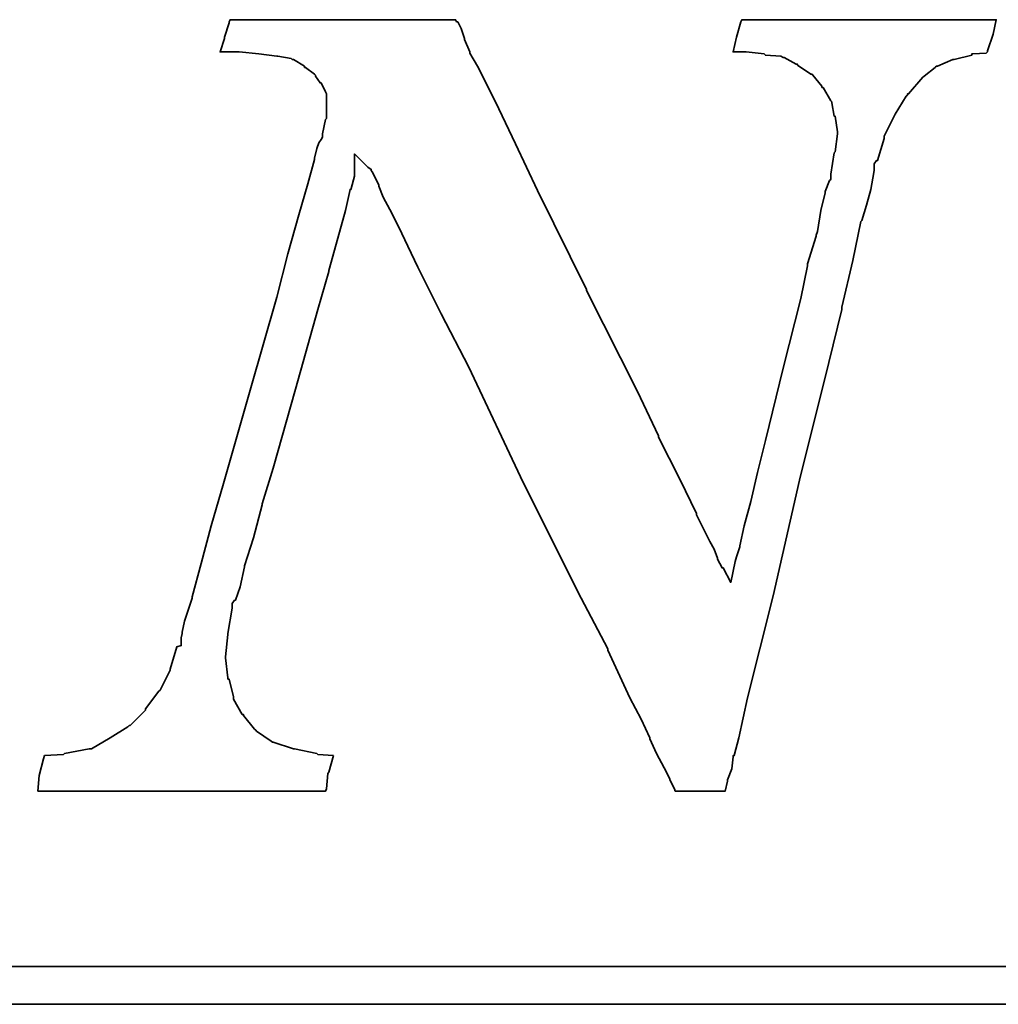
# Model space of a CAD drawing. Header units: millimetres. Extents: x 788 to 1021, y 795 to 904.
# Tile 41 of 44: x 956.54 to 959.59, y 855.96 to 859.02. Entities that reach past the tile are written whole.
import ezdxf

# ---------------------------------------------------------------- set-up
doc = ezdxf.new("R2010")
doc.units = ezdxf.units.MM
doc.header["$LTSCALE"] = 0.1
doc.layers.get('0').update_dxf_attribs({"linetype": 'CONTINUOUS'})
doc.layers.add('layer 1', color=7, linetype='CONTINUOUS')

# ---------------------------------------------------------------- blocks, each defined once
blk = doc.blocks.new('TBI_logo')
at = {"layer": 'layer 1', "color": 1, "lineweight": 35}
for points, knots in [([(10.0859, -1.1785), (10.0859, -1.1785), (10.0451, -1.1755), (10.0451, -1.1755), (10.0451, -1.1755), (10.0451, -1.1755), (10.0427, -1.1728), (10.0427, -1.1728), (10.0427, -1.1728), (10.0427, -1.1728), (9.9848, -1.1611), (9.9848, -1.1611), (9.9848, -1.1611), (9.9848, -1.1611), (9.9821, -1.1611), (9.9821, -1.1611), (9.9821, -1.1611), (9.9821, -1.1611), (9.9299, -1.144), (9.9299, -1.144), (9.9299, -1.144), (9.9299, -1.144), (9.9275, -1.144), (9.9275, -1.144), (9.9275, -1.144), (9.9275, -1.144), (9.9245, -1.141), (9.9245, -1.141), (9.9245, -1.141), (9.9245, -1.141), (9.8867, -1.1149), (9.8867, -1.1149), (9.8867, -1.1149), (9.8867, -1.1149), (9.8843, -1.1125), (9.8843, -1.1125), (9.8843, -1.1125), (9.8843, -1.1125), (9.8813, -1.1095), (9.8813, -1.1095), (9.8813, -1.1095), (9.8813, -1.1095), (9.8525, -1.0747), (9.8525, -1.0747), (9.8525, -1.0747), (9.8525, -1.0747), (9.8525, -1.0717), (9.8525, -1.0717), (9.8525, -1.0717), (9.8525, -1.0717), (9.8495, -1.0717), (9.8495, -1.0717), (9.8495, -1.0717), (9.8495, -1.0717), (9.8267, -1.0318), (9.8267, -1.0318), (9.8267, -1.0318), (9.8267, -1.0318), (9.8267, -1.0288), (9.8267, -1.0288), (9.8267, -1.0288), (9.8267, -1.0288), (9.8267, -1.0261), (9.8267, -1.0261), (9.8267, -1.0261), (9.8267, -1.0261), (9.8153, -0.9799), (9.8153, -0.9799), (9.8153, -0.9799), (9.8153, -0.9799), (9.8123, -0.9799), (9.8123, -0.9799), (9.8123, -0.9799), (9.8123, -0.9799), (9.8123, -0.9769), (9.8123, -0.9769), (9.8123, -0.9769), (9.8123, -0.9769), (9.8063, -0.9253), (9.8063, -0.9253), (9.8063, -0.9253), (9.8063, -0.9253), (9.8063, -0.9223), (9.8063, -0.9223), (9.8063, -0.9223), (9.8063, -0.9223), (9.8123, -0.8647), (9.8123, -0.8647), (9.8123, -0.8647), (9.8123, -0.8647), (9.8123, -0.8617), (9.8123, -0.8617), (9.8123, -0.8617), (9.8123, -0.8617), (9.8237, -0.7957), (9.8237, -0.7957), (9.8237, -0.7957), (9.8237, -0.7957), (9.8237, -0.7897), (9.8237, -0.7897), (9.8237, -0.7897), (9.8237, -0.7897), (9.8237, -0.7843), (9.8237, -0.7843), (9.8237, -0.7843), (9.8237, -0.7843), (9.8297, -0.7753), (9.8297, -0.7753), (9.8297, -0.7753), (9.8297, -0.7753), (9.8321, -0.7753), (9.8321, -0.7753), (9.8321, -0.7753), (9.8321, -0.7753), (9.8441, -0.7411), (9.8441, -0.7411), (9.8441, -0.7411), (9.8441, -0.7411), (9.8555, -0.6889), (9.8555, -0.6889), (9.8555, -0.6889), (9.8555, -0.6889), (9.8555, -0.6859), (9.8555, -0.6859), (9.8555, -0.6859), (9.8555, -0.6859), (9.8786, -0.6139), (9.8786, -0.6139), (9.8786, -0.6139), (9.8786, -0.6139), (9.9011, -0.5278), (9.9011, -0.5278), (9.9011, -0.5278), (9.9011, -0.5278), (9.9011, -0.5251), (9.9011, -0.5251), (9.9011, -0.5251), (9.9011, -0.5251), (9.9299, -0.4327), (9.9299, -0.4327), (9.9299, -0.4327), (9.9299, -0.4327), (9.9875, -0.2281), (9.9875, -0.2281), (9.9875, -0.2281), (9.9875, -0.2281), (10.0451, -0.0211), (10.0451, -0.0211), (10.0451, -0.0211), (10.0451, -0.0211), (10.0739, 0.0767), (10.0739, 0.0767), (10.0739, 0.0767), (10.0739, 0.0767), (10.0739, 0.0794), (10.0739, 0.0794), (10.0739, 0.0794), (10.0739, 0.0794), (10.0973, 0.1631), (10.0973, 0.1631), (10.0973, 0.1631), (10.0973, 0.1631), (10.1171, 0.2351), (10.1171, 0.2351), (10.1171, 0.2351), (10.1171, 0.2351), (10.1291, 0.29), (10.1291, 0.29), (10.1291, 0.29), (10.1291, 0.29), (10.1315, 0.29), (10.1315, 0.29), (10.1315, 0.29), (10.1315, 0.29), (10.1315, 0.2927), (10.1315, 0.2927), (10.1315, 0.2927), (10.1315, 0.2927), (10.1405, 0.3245), (10.1405, 0.3245), (10.1405, 0.3245), (10.1405, 0.3245), (10.1405, 0.3299), (10.1405, 0.3299), (10.1405, 0.3299), (10.1405, 0.3299), (10.1405, 0.3821), (10.1405, 0.3821), (10.1405, 0.3821), (10.1405, 0.3821), (10.1747, 0.3473), (10.1747, 0.3473), (10.1747, 0.3473), (10.1747, 0.3473), (10.1837, 0.3419), (10.1837, 0.3419), (10.1837, 0.3419), (10.1837, 0.3419), (10.1837, 0.3389), (10.1837, 0.3389), (10.1837, 0.3389), (10.1837, 0.3389), (10.1861, 0.3359), (10.1861, 0.3359), (10.1861, 0.3359), (10.1861, 0.3359), (10.1921, 0.3245), (10.1921, 0.3245), (10.1921, 0.3245), (10.1921, 0.3245), (10.2035, 0.3011), (10.2035, 0.3011), (10.2035, 0.3011), (10.2035, 0.3011), (10.2035, 0.2987), (10.2035, 0.2987), (10.2035, 0.2987), (10.2035, 0.2987), (10.2152, 0.2699), (10.2152, 0.2699), (10.2152, 0.2699), (10.2152, 0.2699), (10.2323, 0.2378), (10.2323, 0.2378), (10.2323, 0.2378), (10.2323, 0.2378), (10.2557, 0.1919), (10.2557, 0.1919), (10.2557, 0.1919), (10.2557, 0.1919), (10.2785, 0.1427), (10.2785, 0.1427), (10.2785, 0.1427), (10.2785, 0.1427), (10.3043, 0.0881), (10.3043, 0.0881), (10.3043, 0.0881), (10.3043, 0.0881), (10.3649, -0.0325), (10.3649, -0.0325), (10.3649, -0.0325), (10.3649, -0.0325), (10.4369, -0.1711), (10.4369, -0.1711), (10.4369, -0.1711), (10.4369, -0.1711), (10.5779, -0.4705), (10.5779, -0.4705), (10.5779, -0.4705), (10.5779, -0.4705), (10.7279, -0.7699), (10.7279, -0.7699), (10.7279, -0.7699), (10.7279, -0.7699), (10.7969, -0.9019), (10.7969, -0.9019), (10.7969, -0.9019), (10.7969, -0.9019), (10.7969, -0.9052), (10.7969, -0.9052), (10.7969, -0.9052), (10.7969, -0.9052), (10.8542, -1.0288), (10.8542, -1.0288), (10.8542, -1.0288), (10.8542, -1.0288), (10.8833, -1.0837), (10.8833, -1.0837), (10.8833, -1.0837), (10.8833, -1.0837), (10.9061, -1.1326), (10.9061, -1.1326), (10.9061, -1.1326), (10.9061, -1.1326), (10.9061, -1.135), (10.9061, -1.135), (10.9061, -1.135), (10.9061, -1.135), (10.9232, -1.1728), (10.9232, -1.1728), (10.9232, -1.1728), (10.9232, -1.1728), (10.9433, -1.21), (10.9433, -1.21), (10.9433, -1.21), (10.9433, -1.21), (10.9577, -1.2391), (10.9577, -1.2391), (10.9577, -1.2391), (10.9577, -1.2391), (10.9577, -1.2415), (10.9577, -1.2415), (10.9577, -1.2415), (10.9577, -1.2415), (10.9697, -1.2649), (10.9697, -1.2649), (10.9697, -1.2649), (10.9697, -1.2649), (10.9721, -1.2706), (10.9721, -1.2706), (10.9721, -1.2706), (10.9721, -1.2706), (10.9808, -1.2706), (10.9808, -1.2706), (10.9808, -1.2706), (10.9808, -1.2706), (11.0357, -1.2706), (11.0357, -1.2706), (11.0357, -1.2706), (11.0357, -1.2706), (11.0903, -1.2706), (11.0903, -1.2706), (11.0903, -1.2706), (11.0903, -1.2706), (11.0987, -1.2706), (11.0987, -1.2706), (11.0987, -1.2706), (11.0987, -1.2706), (11.1017, -1.2706), (11.1017, -1.2706), (11.1017, -1.2706), (11.1017, -1.2706), (11.1077, -1.2445), (11.1077, -1.2445), (11.1077, -1.2445), (11.1077, -1.2445), (11.1077, -1.2415), (11.1077, -1.2415), (11.1077, -1.2415), (11.1077, -1.2415), (11.1191, -1.2127), (11.1191, -1.2127), (11.1191, -1.2127), (11.1191, -1.2127), (11.1221, -1.1815), (11.1221, -1.1815), (11.1221, -1.1815), (11.1221, -1.1815), (11.1221, -1.1785), (11.1221, -1.1785), (11.1221, -1.1785), (11.1221, -1.1785), (11.1251, -1.1785), (11.1251, -1.1785), (11.1251, -1.1785), (11.1251, -1.1785), (11.1365, -1.1326), (11.1365, -1.1326), (11.1365, -1.1326), (11.1365, -1.1326), (11.1596, -1.0288), (11.1596, -1.0288), (11.1596, -1.0288), (11.1596, -1.0288), (11.1911, -0.9019), (11.1911, -0.9019), (11.1911, -0.9019), (11.1911, -0.9019), (11.2256, -0.7639), (11.2256, -0.7639), (11.2256, -0.7639), (11.2256, -0.7639), (11.2946, -0.4645), (11.2946, -0.4645), (11.2946, -0.4645), (11.2946, -0.4645), (11.3699, -0.1591), (11.3699, -0.1591), (11.3699, -0.1591), (11.3699, -0.1591), (11.4041, -0.0211), (11.4041, -0.0211), (11.4041, -0.0211), (11.4041, -0.0211), (11.4041, -0.0151), (11.4041, -0.0151), (11.4041, -0.0151), (11.4041, -0.0151), (11.4329, 0.1055), (11.4329, 0.1055), (11.4329, 0.1055), (11.4329, 0.1055), (11.4533, 0.2063), (11.4533, 0.2063), (11.4533, 0.2063), (11.4533, 0.2063), (11.4557, 0.2093), (11.4557, 0.2093), (11.4557, 0.2093), (11.4557, 0.2093), (11.4677, 0.2495), (11.4677, 0.2495), (11.4677, 0.2495), (11.4677, 0.2495), (11.4791, 0.29), (11.4791, 0.29), (11.4791, 0.29), (11.4791, 0.29), (11.4845, 0.3188), (11.4845, 0.3188), (11.4845, 0.3188), (11.4845, 0.3188), (11.4875, 0.3389), (11.4875, 0.3389), (11.4875, 0.3389), (11.4875, 0.3389), (11.4875, 0.3473), (11.4875, 0.3473), (11.4875, 0.3473), (11.4875, 0.3473), (11.4875, 0.3563), (11.4875, 0.3563), (11.4875, 0.3563), (11.4875, 0.3563), (11.4935, 0.3647), (11.4935, 0.3647), (11.4935, 0.3647), (11.4935, 0.3647), (11.4965, 0.3647), (11.4965, 0.3647), (11.4965, 0.3647), (11.4965, 0.3647), (11.5133, 0.4223), (11.5133, 0.4223), (11.5133, 0.4223), (11.5133, 0.4223), (11.5133, 0.4253), (11.5133, 0.4253), (11.5133, 0.4253), (11.5133, 0.4253), (11.5133, 0.4283), (11.5133, 0.4283), (11.5133, 0.4283), (11.5133, 0.4283), (11.5421, 0.4853), (11.5421, 0.4853), (11.5421, 0.4853), (11.5421, 0.4853), (11.5709, 0.5315), (11.5709, 0.5315), (11.5709, 0.5315), (11.5709, 0.5315), (11.5739, 0.5345), (11.5739, 0.5345), (11.5739, 0.5345), (11.5739, 0.5345), (11.5739, 0.5375), (11.5739, 0.5375), (11.5739, 0.5375), (11.5739, 0.5375), (11.5769, 0.5375), (11.5769, 0.5375), (11.5769, 0.5375), (11.5769, 0.5375), (11.6141, 0.5807), (11.6141, 0.5807), (11.6141, 0.5807), (11.6141, 0.5807), (11.6171, 0.5837), (11.6171, 0.5837), (11.6171, 0.5837), (11.6171, 0.5837), (11.6459, 0.6065), (11.6459, 0.6065), (11.6459, 0.6065), (11.6459, 0.6065), (11.6489, 0.6095), (11.6489, 0.6095), (11.6489, 0.6095), (11.6489, 0.6095), (11.6519, 0.6095), (11.6519, 0.6095), (11.6519, 0.6095), (11.6519, 0.6095), (11.6921, 0.6269), (11.6921, 0.6269), (11.6921, 0.6269), (11.6921, 0.6269), (11.6948, 0.6269), (11.6948, 0.6269), (11.6948, 0.6269), (11.6948, 0.6269), (11.7407, 0.638), (11.7407, 0.638), (11.7407, 0.638), (11.7407, 0.638), (11.7407, 0.6413), (11.7407, 0.6413), (11.7407, 0.6413), (11.7407, 0.6413), (11.7437, 0.6413), (11.7437, 0.6413), (11.7437, 0.6413), (11.7437, 0.6413), (11.7785, 0.6437), (11.7785, 0.6437), (11.7785, 0.6437), (11.7785, 0.6437), (11.7812, 0.6467), (11.7812, 0.6467), (11.7812, 0.6467), (11.7812, 0.6467), (11.7812, 0.6497), (11.7812, 0.6497), (11.7812, 0.6497), (11.7812, 0.6497), (11.7959, 0.6929), (11.7959, 0.6929), (11.7959, 0.6929), (11.7959, 0.6929), (11.8043, 0.7301), (11.8043, 0.7301), (11.8043, 0.7301), (11.8043, 0.7301), (11.7983, 0.7301), (11.7983, 0.7301), (11.7983, 0.7301), (11.7983, 0.7301), (11.7671, 0.7301), (11.7671, 0.7301), (11.7671, 0.7301), (11.7671, 0.7301), (11.7209, 0.7301), (11.7209, 0.7301), (11.7209, 0.7301), (11.7209, 0.7301), (11.6663, 0.7301), (11.6663, 0.7301), (11.6663, 0.7301), (11.6663, 0.7301), (11.6117, 0.7301), (11.6117, 0.7301), (11.6117, 0.7301), (11.6117, 0.7301), (11.4791, 0.7301), (11.4791, 0.7301), (11.4791, 0.7301), (11.4791, 0.7301), (11.3522, 0.7301), (11.3522, 0.7301), (11.3522, 0.7301), (11.3522, 0.7301), (11.2889, 0.7301), (11.2889, 0.7301), (11.2889, 0.7301), (11.2889, 0.7301), (11.2373, 0.7301), (11.2373, 0.7301), (11.2373, 0.7301), (11.2373, 0.7301), (11.1911, 0.7301), (11.1911, 0.7301), (11.1911, 0.7301), (11.1911, 0.7301), (11.1596, 0.7301), (11.1596, 0.7301), (11.1596, 0.7301), (11.1596, 0.7301), (11.1449, 0.7301), (11.1449, 0.7301), (11.1449, 0.7301), (11.1449, 0.7301), (11.1419, 0.7247), (11.1419, 0.7247), (11.1419, 0.7247), (11.1419, 0.7247), (11.1305, 0.6845), (11.1305, 0.6845), (11.1305, 0.6845), (11.1305, 0.6845), (11.1221, 0.6467), (11.1221, 0.6467), (11.1221, 0.6467), (11.1221, 0.6467), (11.1419, 0.6467), (11.1419, 0.6467), (11.1419, 0.6467), (11.1419, 0.6467), (11.1539, 0.6467), (11.1539, 0.6467), (11.1539, 0.6467), (11.1539, 0.6467), (11.1563, 0.6467), (11.1563, 0.6467), (11.1563, 0.6467), (11.1563, 0.6467), (11.2025, 0.6413), (11.2025, 0.6413), (11.2025, 0.6413), (11.2025, 0.6413), (11.2058, 0.638), (11.2058, 0.638), (11.2058, 0.638), (11.2058, 0.638), (11.2457, 0.6353), (11.2457, 0.6353), (11.2457, 0.6353), (11.2457, 0.6353), (11.2517, 0.6323), (11.2517, 0.6323), (11.2517, 0.6323), (11.2517, 0.6323), (11.2547, 0.6323), (11.2547, 0.6323), (11.2547, 0.6323), (11.2547, 0.6323), (11.2859, 0.6149), (11.2859, 0.6149), (11.2859, 0.6149), (11.2859, 0.6149), (11.2889, 0.6149), (11.2889, 0.6149), (11.2889, 0.6149), (11.2889, 0.6149), (11.2889, 0.6125), (11.2889, 0.6125), (11.2889, 0.6125), (11.2889, 0.6125), (11.3234, 0.5891), (11.3234, 0.5891), (11.3234, 0.5891), (11.3234, 0.5891), (11.3267, 0.5891), (11.3267, 0.5891), (11.3267, 0.5891), (11.3267, 0.5891), (11.3291, 0.5861), (11.3291, 0.5861), (11.3291, 0.5861), (11.3291, 0.5861), (11.3522, 0.5576), (11.3522, 0.5576), (11.3522, 0.5576), (11.3522, 0.5576), (11.3522, 0.5546), (11.3522, 0.5546), (11.3522, 0.5546), (11.3522, 0.5546), (11.3555, 0.5546), (11.3555, 0.5546), (11.3555, 0.5546), (11.3555, 0.5546), (11.3753, 0.5201), (11.3753, 0.5201), (11.3753, 0.5201), (11.3753, 0.5201), (11.378, 0.5171), (11.378, 0.5171), (11.378, 0.5171), (11.378, 0.5171), (11.378, 0.5141), (11.378, 0.5141), (11.378, 0.5141), (11.378, 0.5141), (11.3843, 0.4796), (11.3843, 0.4796), (11.3843, 0.4796), (11.3843, 0.4796), (11.3867, 0.4796), (11.3867, 0.4796), (11.3867, 0.4796), (11.3867, 0.4796), (11.3924, 0.4397), (11.3924, 0.4397), (11.3924, 0.4397), (11.3924, 0.4397), (11.3924, 0.4367), (11.3924, 0.4367), (11.3924, 0.4367), (11.3924, 0.4367), (11.3924, 0.4337), (11.3924, 0.4337), (11.3924, 0.4337), (11.3924, 0.4337), (11.3867, 0.3875), (11.3867, 0.3875), (11.3867, 0.3875), (11.3867, 0.3875), (11.3843, 0.3848), (11.3843, 0.3848), (11.3843, 0.3848), (11.3843, 0.3848), (11.3753, 0.3299), (11.3753, 0.3299), (11.3753, 0.3299), (11.3753, 0.3299), (11.3753, 0.3188), (11.3753, 0.3188), (11.3753, 0.3188), (11.3753, 0.3188), (11.3753, 0.3155), (11.3753, 0.3155), (11.3753, 0.3155), (11.3753, 0.3155), (11.3723, 0.3128), (11.3723, 0.3128), (11.3723, 0.3128), (11.3723, 0.3128), (11.3609, 0.2843), (11.3609, 0.2843), (11.3609, 0.2843), (11.3609, 0.2843), (11.3609, 0.2813), (11.3609, 0.2813), (11.3609, 0.2813), (11.3609, 0.2813), (11.3492, 0.2351), (11.3492, 0.2351), (11.3492, 0.2351), (11.3492, 0.2351), (11.3411, 0.1805), (11.3411, 0.1805), (11.3411, 0.1805), (11.3411, 0.1805), (11.3378, 0.1715), (11.3378, 0.1715), (11.3378, 0.1715), (11.3378, 0.1715), (11.3378, 0.1688), (11.3378, 0.1688), (11.3378, 0.1688), (11.3378, 0.1688), (11.3147, 0.0971), (11.3147, 0.0971), (11.3147, 0.0971), (11.3147, 0.0971), (11.3147, 0.0914), (11.3147, 0.0914), (11.3147, 0.0914), (11.3147, 0.0914), (11.2979, 0.0074), (11.2979, 0.0074), (11.2979, 0.0074), (11.2979, 0.0074), (11.2517, -0.1735), (11.2517, -0.1735), (11.2517, -0.1735), (11.2517, -0.1735), (11.2058, -0.361), (11.2058, -0.361), (11.2058, -0.361), (11.2058, -0.361), (11.1851, -0.4444), (11.1851, -0.4444), (11.1851, -0.4444), (11.1851, -0.4444), (11.1683, -0.5194), (11.1683, -0.5194), (11.1683, -0.5194), (11.1683, -0.5194), (11.1509, -0.5827), (11.1509, -0.5827), (11.1509, -0.5827), (11.1509, -0.5827), (11.1395, -0.6343), (11.1395, -0.6343), (11.1395, -0.6343), (11.1395, -0.6343), (11.1395, -0.6373), (11.1395, -0.6373), (11.1395, -0.6373), (11.1395, -0.6373), (11.1305, -0.6631), (11.1305, -0.6631), (11.1305, -0.6631), (11.1305, -0.6631), (11.1275, -0.6748), (11.1275, -0.6748), (11.1275, -0.6748), (11.1275, -0.6748), (11.1161, -0.7291), (11.1161, -0.7291), (11.1161, -0.7291), (11.1161, -0.7291), (11.0963, -0.6919), (11.0963, -0.6919), (11.0963, -0.6919), (11.0963, -0.6919), (11.0933, -0.6919), (11.0933, -0.6919), (11.0933, -0.6919), (11.0933, -0.6919), (11.0873, -0.6805), (11.0873, -0.6805), (11.0873, -0.6805), (11.0873, -0.6805), (11.0819, -0.6691), (11.0819, -0.6691), (11.0819, -0.6691), (11.0819, -0.6691), (11.0819, -0.6661), (11.0819, -0.6661), (11.0819, -0.6661), (11.0819, -0.6661), (11.0729, -0.6427), (11.0729, -0.6427), (11.0729, -0.6427), (11.0729, -0.6427), (11.0615, -0.6229), (11.0615, -0.6229), (11.0615, -0.6229), (11.0615, -0.6229), (11.0441, -0.5884), (11.0441, -0.5884), (11.0441, -0.5884), (11.0441, -0.5884), (11.0273, -0.5539), (11.0273, -0.5539), (11.0273, -0.5539), (11.0273, -0.5539), (11.0273, -0.5509), (11.0273, -0.5509), (11.0273, -0.5509), (11.0273, -0.5509), (10.9841, -0.4615), (10.9841, -0.4615), (10.9841, -0.4615), (10.9841, -0.4615), (10.9289, -0.3523), (10.9289, -0.3523), (10.9289, -0.3523), (10.9289, -0.3523), (10.9289, -0.3493), (10.9289, -0.3493), (10.9289, -0.3493), (10.9289, -0.3493), (10.8743, -0.2341), (10.8743, -0.2341), (10.8743, -0.2341), (10.8743, -0.2341), (10.742, 0.0281), (10.742, 0.0281), (10.742, 0.0281), (10.742, 0.0281), (10.742, 0.0305), (10.742, 0.0305), (10.742, 0.0305), (10.742, 0.0305), (10.6151, 0.2867), (10.6151, 0.2867), (10.6151, 0.2867), (10.6151, 0.2867), (10.5575, 0.4079), (10.5575, 0.4079), (10.5575, 0.4079), (10.5575, 0.4079), (10.5059, 0.5171), (10.5059, 0.5171), (10.5059, 0.5171), (10.5059, 0.5171), (10.4597, 0.6095), (10.4597, 0.6095), (10.4597, 0.6095), (10.4597, 0.6095), (10.4396, 0.6437), (10.4396, 0.6437), (10.4396, 0.6437), (10.4396, 0.6437), (10.4396, 0.6467), (10.4396, 0.6467), (10.4396, 0.6467), (10.4396, 0.6467), (10.4255, 0.6785), (10.4255, 0.6785), (10.4255, 0.6785), (10.4255, 0.6785), (10.4255, 0.6815), (10.4255, 0.6815), (10.4255, 0.6815), (10.4255, 0.6815), (10.4168, 0.707), (10.4168, 0.707), (10.4168, 0.707), (10.4168, 0.707), (10.4081, 0.7247), (10.4081, 0.7247), (10.4081, 0.7247), (10.4081, 0.7247), (10.4051, 0.7247), (10.4051, 0.7247), (10.4051, 0.7247), (10.4051, 0.7247), (10.4024, 0.7301), (10.4024, 0.7301), (10.4024, 0.7301), (10.4024, 0.7301), (10.385, 0.7301), (10.385, 0.7301), (10.385, 0.7301), (10.385, 0.7301), (10.3565, 0.7301), (10.3565, 0.7301), (10.3565, 0.7301), (10.3565, 0.7301), (10.3157, 0.7301), (10.3157, 0.7301), (10.3157, 0.7301), (10.3157, 0.7301), (10.2179, 0.7301), (10.2179, 0.7301), (10.2179, 0.7301), (10.2179, 0.7301), (10.1087, 0.7301), (10.1087, 0.7301), (10.1087, 0.7301), (10.1087, 0.7301), (9.9935, 0.7301), (9.9935, 0.7301), (9.9935, 0.7301), (9.9935, 0.7301), (9.8957, 0.7301), (9.8957, 0.7301), (9.8957, 0.7301), (9.8957, 0.7301), (9.8555, 0.7301), (9.8555, 0.7301), (9.8555, 0.7301), (9.8555, 0.7301), (9.8267, 0.7301), (9.8267, 0.7301), (9.8267, 0.7301), (9.8267, 0.7301), (9.8177, 0.7301), (9.8177, 0.7301), (9.8177, 0.7301), (9.8177, 0.7301), (9.8153, 0.7247), (9.8153, 0.7247), (9.8153, 0.7247), (9.8153, 0.7247), (9.8153, 0.7217), (9.8153, 0.7217), (9.8153, 0.7217), (9.8153, 0.7217), (9.8033, 0.6845), (9.8033, 0.6845), (9.8033, 0.6845), (9.8033, 0.6845), (9.8033, 0.6815), (9.8033, 0.6815), (9.8033, 0.6815), (9.8033, 0.6815), (9.7919, 0.6467), (9.7919, 0.6467), (9.7919, 0.6467), (9.7919, 0.6467), (9.8033, 0.6467), (9.8033, 0.6467), (9.8033, 0.6467), (9.8033, 0.6467), (9.8267, 0.6467), (9.8267, 0.6467), (9.8267, 0.6467), (9.8267, 0.6467), (9.8381, 0.6467), (9.8381, 0.6467), (9.8381, 0.6467), (9.8381, 0.6467), (9.8411, 0.6467), (9.8411, 0.6467), (9.8411, 0.6467), (9.8411, 0.6467), (9.8927, 0.6413), (9.8927, 0.6413), (9.8927, 0.6413), (9.8927, 0.6413), (9.9389, 0.6353), (9.9389, 0.6353), (9.9389, 0.6353), (9.9389, 0.6353), (9.9419, 0.6353), (9.9419, 0.6353), (9.9419, 0.6353), (9.9419, 0.6353), (9.9761, 0.6293), (9.9761, 0.6293), (9.9761, 0.6293), (9.9761, 0.6293), (9.9791, 0.6269), (9.9791, 0.6269), (9.9791, 0.6269), (9.9791, 0.6269), (9.9821, 0.6269), (9.9821, 0.6269), (9.9821, 0.6269), (9.9821, 0.6269), (10.0109, 0.6095), (10.0109, 0.6095), (10.0109, 0.6095), (10.0109, 0.6095), (10.0109, 0.6065), (10.0109, 0.6065), (10.0109, 0.6065), (10.0109, 0.6065), (10.0136, 0.6065), (10.0136, 0.6065), (10.0136, 0.6065), (10.0136, 0.6065), (10.0367, 0.5891), (10.0367, 0.5891), (10.0367, 0.5891), (10.0367, 0.5891), (10.0397, 0.5861), (10.0397, 0.5861), (10.0397, 0.5861), (10.0397, 0.5861), (10.0397, 0.5837), (10.0397, 0.5837), (10.0397, 0.5837), (10.0397, 0.5837), (10.0511, 0.5663), (10.0511, 0.5663), (10.0511, 0.5663), (10.0511, 0.5663), (10.0538, 0.5663), (10.0538, 0.5663), (10.0538, 0.5663), (10.0538, 0.5663), (10.0655, 0.5429), (10.0655, 0.5429), (10.0655, 0.5429), (10.0655, 0.5429), (10.0682, 0.5375), (10.0682, 0.5375), (10.0682, 0.5375), (10.0682, 0.5375), (10.0682, 0.5315), (10.0682, 0.5315), (10.0682, 0.5315), (10.0682, 0.5315), (10.0682, 0.5027), (10.0682, 0.5027), (10.0682, 0.5027), (10.0682, 0.5027), (10.0682, 0.4739), (10.0682, 0.4739), (10.0682, 0.4739), (10.0682, 0.4739), (10.0655, 0.4709), (10.0655, 0.4709), (10.0655, 0.4709), (10.0655, 0.4709), (10.0571, 0.4337), (10.0571, 0.4337), (10.0571, 0.4337), (10.0571, 0.4337), (10.0571, 0.4283), (10.0571, 0.4283), (10.0571, 0.4283), (10.0571, 0.4283), (10.0571, 0.4253), (10.0571, 0.4253), (10.0571, 0.4253), (10.0571, 0.4253), (10.0538, 0.4193), (10.0538, 0.4193), (10.0538, 0.4193), (10.0538, 0.4193), (10.0481, 0.4109), (10.0481, 0.4109), (10.0481, 0.4109), (10.0481, 0.4109), (10.0427, 0.3962), (10.0427, 0.3962), (10.0427, 0.3962), (10.0427, 0.3962), (10.0367, 0.3707), (10.0367, 0.3707), (10.0367, 0.3707), (10.0367, 0.3707), (10.0367, 0.3677), (10.0367, 0.3677), (10.0367, 0.3677), (10.0367, 0.3677), (10.0193, 0.3041), (10.0193, 0.3041), (10.0193, 0.3041), (10.0193, 0.3041), (9.9965, 0.2237), (9.9965, 0.2237), (9.9965, 0.2237), (9.9965, 0.2237), (9.9677, 0.1229), (9.9677, 0.1229), (9.9677, 0.1229), (9.9677, 0.1229), (9.9389, 0.0104), (9.9389, 0.0104), (9.9389, 0.0104), (9.9389, 0.0104), (9.8699, -0.2311), (9.8699, -0.2311), (9.8699, -0.2311), (9.8699, -0.2311), (9.8009, -0.4729), (9.8009, -0.4729), (9.8009, -0.4729), (9.8009, -0.4729), (9.7691, -0.5827), (9.7691, -0.5827), (9.7691, -0.5827), (9.7691, -0.5827), (9.7433, -0.6805), (9.7433, -0.6805), (9.7433, -0.6805), (9.7433, -0.6805), (9.7199, -0.7669), (9.7199, -0.7669), (9.7199, -0.7669), (9.7199, -0.7669), (9.7199, -0.7699), (9.7199, -0.7699), (9.7199, -0.7699), (9.7199, -0.7699), (9.7001, -0.8302), (9.7001, -0.8302), (9.7001, -0.8302), (9.7001, -0.8302), (9.6941, -0.8587), (9.6941, -0.8587), (9.6941, -0.8587), (9.6941, -0.8587), (9.6941, -0.8617), (9.6941, -0.8617), (9.6941, -0.8617), (9.6941, -0.8617), (9.6911, -0.8731), (9.6911, -0.8731), (9.6911, -0.8731), (9.6911, -0.8731), (9.6911, -0.8791), (9.6911, -0.8791), (9.6911, -0.8791), (9.6911, -0.8791), (9.6911, -0.8932), (9.6911, -0.8932), (9.6911, -0.8932), (9.6911, -0.8932), (9.6797, -0.8965), (9.6797, -0.8965), (9.6797, -0.8965), (9.6797, -0.8965), (9.6623, -0.9541), (9.6623, -0.9541), (9.6623, -0.9541), (9.6623, -0.9541), (9.6623, -0.9565), (9.6623, -0.9565), (9.6623, -0.9565), (9.6623, -0.9565), (9.6365, -1.0087), (9.6365, -1.0087), (9.6365, -1.0087), (9.6365, -1.0087), (9.6335, -1.0117), (9.6335, -1.0117), (9.6335, -1.0117), (9.6335, -1.0117), (9.599, -1.0576), (9.599, -1.0576), (9.599, -1.0576), (9.599, -1.0576), (9.599, -1.0603), (9.599, -1.0603), (9.599, -1.0603), (9.599, -1.0603), (9.5585, -1.1005), (9.5585, -1.1005), (9.5585, -1.1005), (9.5585, -1.1005), (9.5561, -1.1005), (9.5561, -1.1005), (9.5561, -1.1005), (9.5561, -1.1005), (9.5531, -1.1038), (9.5531, -1.1038), (9.5531, -1.1038), (9.5531, -1.1038), (9.5072, -1.1326), (9.5072, -1.1326), (9.5072, -1.1326), (9.5072, -1.1326), (9.4583, -1.1611), (9.4583, -1.1611), (9.4583, -1.1611), (9.4583, -1.1611), (9.4553, -1.1611), (9.4553, -1.1611), (9.4553, -1.1611), (9.4553, -1.1611), (9.4523, -1.1611), (9.4523, -1.1611), (9.4523, -1.1611), (9.4523, -1.1611), (9.3887, -1.1728), (9.3887, -1.1728), (9.3887, -1.1728), (9.3887, -1.1728), (9.3863, -1.1755), (9.3863, -1.1755), (9.3863, -1.1755), (9.3863, -1.1755), (9.3371, -1.1785), (9.3371, -1.1785), (9.3371, -1.1785), (9.3371, -1.1785), (9.3341, -1.1872), (9.3341, -1.1872), (9.3341, -1.1872), (9.3341, -1.1872), (9.3227, -1.2301), (9.3227, -1.2301), (9.3227, -1.2301), (9.3227, -1.2301), (9.3197, -1.2706), (9.3197, -1.2706), (9.3197, -1.2706), (9.3197, -1.2706), (9.3254, -1.2706), (9.3254, -1.2706), (9.3254, -1.2706), (9.3254, -1.2706), (9.3599, -1.2706), (9.3599, -1.2706), (9.3599, -1.2706), (9.3599, -1.2706), (9.4151, -1.2706), (9.4151, -1.2706), (9.4151, -1.2706), (9.4151, -1.2706), (9.4697, -1.2706), (9.4697, -1.2706), (9.4697, -1.2706), (9.4697, -1.2706), (9.5387, -1.2706), (9.5387, -1.2706), (9.5387, -1.2706), (9.5387, -1.2706), (9.6857, -1.2706), (9.6857, -1.2706), (9.6857, -1.2706), (9.6857, -1.2706), (9.8267, -1.2706), (9.8267, -1.2706), (9.8267, -1.2706), (9.8267, -1.2706), (9.8957, -1.2706), (9.8957, -1.2706), (9.8957, -1.2706), (9.8957, -1.2706), (9.9533, -1.2706), (9.9533, -1.2706), (9.9533, -1.2706), (9.9533, -1.2706), (10.0049, -1.2706), (10.0049, -1.2706), (10.0049, -1.2706), (10.0049, -1.2706), (10.0451, -1.2706), (10.0451, -1.2706), (10.0451, -1.2706), (10.0451, -1.2706), (10.0655, -1.2706), (10.0655, -1.2706), (10.0655, -1.2706), (10.0655, -1.2706), (10.0682, -1.2649), (10.0682, -1.2649), (10.0682, -1.2649), (10.0682, -1.2649), (10.0715, -1.2247), (10.0715, -1.2247), (10.0715, -1.2247), (10.0715, -1.2247), (10.0739, -1.2217), (10.0739, -1.2217), (10.0739, -1.2217), (10.0739, -1.2217), (10.0859, -1.1785), (10.0859, -1.1785)], [0, 0, 0, 0, 0.003125, 0.003125, 0.003125, 0.003125, 0.00625, 0.00625, 0.00625, 0.00625, 0.009375, 0.009375, 0.009375, 0.009375, 0.0125, 0.0125, 0.0125, 0.0125, 0.015625, 0.015625, 0.015625, 0.015625, 0.01875, 0.01875, 0.01875, 0.01875, 0.021875, 0.021875, 0.021875, 0.021875, 0.025, 0.025, 0.025, 0.025, 0.028125, 0.028125, 0.028125, 0.028125, 0.03125, 0.03125, 0.03125, 0.03125, 0.034375, 0.034375, 0.034375, 0.034375, 0.0375, 0.0375, 0.0375, 0.0375, 0.040625, 0.040625, 0.040625, 0.040625, 0.04375, 0.04375, 0.04375, 0.04375, 0.046875, 0.046875, 0.046875, 0.046875, 0.05, 0.05, 0.05, 0.05, 0.053125, 0.053125, 0.053125, 0.053125, 0.05625, 0.05625, 0.05625, 0.05625, 0.059375, 0.059375, 0.059375, 0.059375, 0.0625, 0.0625, 0.0625, 0.0625, 0.065625, 0.065625, 0.065625, 0.065625, 0.06875, 0.06875, 0.06875, 0.06875, 0.071875, 0.071875, 0.071875, 0.071875, 0.075, 0.075, 0.075, 0.075, 0.078125, 0.078125, 0.078125, 0.078125, 0.08125, 0.08125, 0.08125, 0.08125, 0.084375, 0.084375, 0.084375, 0.084375, 0.0875, 0.0875, 0.0875, 0.0875, 0.090625, 0.090625, 0.090625, 0.090625, 0.09375, 0.09375, 0.09375, 0.09375, 0.096875, 0.096875, 0.096875, 0.096875, 0.1, 0.1, 0.1, 0.1, 0.103125, 0.103125, 0.103125, 0.103125, 0.10625, 0.10625, 0.10625, 0.10625, 0.109375, 0.109375, 0.109375, 0.109375, 0.1125, 0.1125, 0.1125, 0.1125, 0.115625, 0.115625, 0.115625, 0.115625, 0.11875, 0.11875, 0.11875, 0.11875, 0.121875, 0.121875, 0.121875, 0.121875, 0.125, 0.125, 0.125, 0.125, 0.128125, 0.128125, 0.128125, 0.128125, 0.13125, 0.13125, 0.13125, 0.13125, 0.134375, 0.134375, 0.134375, 0.134375, 0.1375, 0.1375, 0.1375, 0.1375, 0.140625, 0.140625, 0.140625, 0.140625, 0.14375, 0.14375, 0.14375, 0.14375, 0.146875, 0.146875, 0.146875, 0.146875, 0.15, 0.15, 0.15, 0.15, 0.153125, 0.153125, 0.153125, 0.153125, 0.15625, 0.15625, 0.15625, 0.15625, 0.159375, 0.159375, 0.159375, 0.159375, 0.1625, 0.1625, 0.1625, 0.1625, 0.165625, 0.165625, 0.165625, 0.165625, 0.16875, 0.16875, 0.16875, 0.16875, 0.171875, 0.171875, 0.171875, 0.171875, 0.175, 0.175, 0.175, 0.175, 0.178125, 0.178125, 0.178125, 0.178125, 0.18125, 0.18125, 0.18125, 0.18125, 0.184375, 0.184375, 0.184375, 0.184375, 0.1875, 0.1875, 0.1875, 0.1875, 0.190625, 0.190625, 0.190625, 0.190625, 0.19375, 0.19375, 0.19375, 0.19375, 0.196875, 0.196875, 0.196875, 0.196875, 0.2, 0.2, 0.2, 0.2, 0.203125, 0.203125, 0.203125, 0.203125, 0.20625, 0.20625, 0.20625, 0.20625, 0.209375, 0.209375, 0.209375, 0.209375, 0.2125, 0.2125, 0.2125, 0.2125, 0.215625, 0.215625, 0.215625, 0.215625, 0.21875, 0.21875, 0.21875, 0.21875, 0.221875, 0.221875, 0.221875, 0.221875, 0.225, 0.225, 0.225, 0.225, 0.228125, 0.228125, 0.228125, 0.228125, 0.23125, 0.23125, 0.23125, 0.23125, 0.234375, 0.234375, 0.234375, 0.234375, 0.2375, 0.2375, 0.2375, 0.2375, 0.240625, 0.240625, 0.240625, 0.240625, 0.24375, 0.24375, 0.24375, 0.24375, 0.246875, 0.246875, 0.246875, 0.246875, 0.25, 0.25, 0.25, 0.25, 0.253125, 0.253125, 0.253125, 0.253125, 0.25625, 0.25625, 0.25625, 0.25625, 0.259375, 0.259375, 0.259375, 0.259375, 0.2625, 0.2625, 0.2625, 0.2625, 0.265625, 0.265625, 0.265625, 0.265625, 0.26875, 0.26875, 0.26875, 0.26875, 0.271875, 0.271875, 0.271875, 0.271875, 0.275, 0.275, 0.275, 0.275, 0.278125, 0.278125, 0.278125, 0.278125, 0.28125, 0.28125, 0.28125, 0.28125, 0.284375, 0.284375, 0.284375, 0.284375, 0.2875, 0.2875, 0.2875, 0.2875, 0.290625, 0.290625, 0.290625, 0.290625, 0.29375, 0.29375, 0.29375, 0.29375, 0.296875, 0.296875, 0.296875, 0.296875, 0.3, 0.3, 0.3, 0.3, 0.303125, 0.303125, 0.303125, 0.303125, 0.30625, 0.30625, 0.30625, 0.30625, 0.309375, 0.309375, 0.309375, 0.309375, 0.3125, 0.3125, 0.3125, 0.3125, 0.315625, 0.315625, 0.315625, 0.315625, 0.31875, 0.31875, 0.31875, 0.31875, 0.321875, 0.321875, 0.321875, 0.321875, 0.325, 0.325, 0.325, 0.325, 0.328125, 0.328125, 0.328125, 0.328125, 0.33125, 0.33125, 0.33125, 0.33125, 0.334375, 0.334375, 0.334375, 0.334375, 0.3375, 0.3375, 0.3375, 0.3375, 0.340625, 0.340625, 0.340625, 0.340625, 0.34375, 0.34375, 0.34375, 0.34375, 0.346875, 0.346875, 0.346875, 0.346875, 0.35, 0.35, 0.35, 0.35, 0.353125, 0.353125, 0.353125, 0.353125, 0.35625, 0.35625, 0.35625, 0.35625, 0.359375, 0.359375, 0.359375, 0.359375, 0.3625, 0.3625, 0.3625, 0.3625, 0.365625, 0.365625, 0.365625, 0.365625, 0.36875, 0.36875, 0.36875, 0.36875, 0.371875, 0.371875, 0.371875, 0.371875, 0.375, 0.375, 0.375, 0.375, 0.378125, 0.378125, 0.378125, 0.378125, 0.38125, 0.38125, 0.38125, 0.38125, 0.384375, 0.384375, 0.384375, 0.384375, 0.3875, 0.3875, 0.3875, 0.3875, 0.390625, 0.390625, 0.390625, 0.390625, 0.39375, 0.39375, 0.39375, 0.39375, 0.396875, 0.396875, 0.396875, 0.396875, 0.4, 0.4, 0.4, 0.4, 0.403125, 0.403125, 0.403125, 0.403125, 0.40625, 0.40625, 0.40625, 0.40625, 0.409375, 0.409375, 0.409375, 0.409375, 0.4125, 0.4125, 0.4125, 0.4125, 0.415625, 0.415625, 0.415625, 0.415625, 0.41875, 0.41875, 0.41875, 0.41875, 0.421875, 0.421875, 0.421875, 0.421875, 0.425, 0.425, 0.425, 0.425, 0.428125, 0.428125, 0.428125, 0.428125, 0.43125, 0.43125, 0.43125, 0.43125, 0.434375, 0.434375, 0.434375, 0.434375, 0.4375, 0.4375, 0.4375, 0.4375, 0.440625, 0.440625, 0.440625, 0.440625, 0.44375, 0.44375, 0.44375, 0.44375, 0.446875, 0.446875, 0.446875, 0.446875, 0.45, 0.45, 0.45, 0.45, 0.453125, 0.453125, 0.453125, 0.453125, 0.45625, 0.45625, 0.45625, 0.45625, 0.459375, 0.459375, 0.459375, 0.459375, 0.4625, 0.4625, 0.4625, 0.4625, 0.465625, 0.465625, 0.465625, 0.465625, 0.46875, 0.46875, 0.46875, 0.46875, 0.471875, 0.471875, 0.471875, 0.471875, 0.475, 0.475, 0.475, 0.475, 0.478125, 0.478125, 0.478125, 0.478125, 0.48125, 0.48125, 0.48125, 0.48125, 0.484375, 0.484375, 0.484375, 0.484375, 0.4875, 0.4875, 0.4875, 0.4875, 0.490625, 0.490625, 0.490625, 0.490625, 0.49375, 0.49375, 0.49375, 0.49375, 0.496875, 0.496875, 0.496875, 0.496875, 0.5, 0.5, 0.5, 0.5, 0.503125, 0.503125, 0.503125, 0.503125, 0.50625, 0.50625, 0.50625, 0.50625, 0.509375, 0.509375, 0.509375, 0.509375, 0.5125, 0.5125, 0.5125, 0.5125, 0.515625, 0.515625, 0.515625, 0.515625, 0.51875, 0.51875, 0.51875, 0.51875, 0.521875, 0.521875, 0.521875, 0.521875, 0.525, 0.525, 0.525, 0.525, 0.528125, 0.528125, 0.528125, 0.528125, 0.53125, 0.53125, 0.53125, 0.53125, 0.534375, 0.534375, 0.534375, 0.534375, 0.5375, 0.5375, 0.5375, 0.5375, 0.540625, 0.540625, 0.540625, 0.540625, 0.54375, 0.54375, 0.54375, 0.54375, 0.546875, 0.546875, 0.546875, 0.546875, 0.55, 0.55, 0.55, 0.55, 0.553125, 0.553125, 0.553125, 0.553125, 0.55625, 0.55625, 0.55625, 0.55625, 0.559375, 0.559375, 0.559375, 0.559375, 0.5625, 0.5625, 0.5625, 0.5625, 0.565625, 0.565625, 0.565625, 0.565625, 0.56875, 0.56875, 0.56875, 0.56875, 0.571875, 0.571875, 0.571875, 0.571875, 0.575, 0.575, 0.575, 0.575, 0.578125, 0.578125, 0.578125, 0.578125, 0.58125, 0.58125, 0.58125, 0.58125, 0.584375, 0.584375, 0.584375, 0.584375, 0.5875, 0.5875, 0.5875, 0.5875, 0.590625, 0.590625, 0.590625, 0.590625, 0.59375, 0.59375, 0.59375, 0.59375, 0.596875, 0.596875, 0.596875, 0.596875, 0.6, 0.6, 0.6, 0.6, 0.603125, 0.603125, 0.603125, 0.603125, 0.60625, 0.60625, 0.60625, 0.60625, 0.609375, 0.609375, 0.609375, 0.609375, 0.6125, 0.6125, 0.6125, 0.6125, 0.615625, 0.615625, 0.615625, 0.615625, 0.61875, 0.61875, 0.61875, 0.61875, 0.621875, 0.621875, 0.621875, 0.621875, 0.625, 0.625, 0.625, 0.625, 0.628125, 0.628125, 0.628125, 0.628125, 0.63125, 0.63125, 0.63125, 0.63125, 0.634375, 0.634375, 0.634375, 0.634375, 0.6375, 0.6375, 0.6375, 0.6375, 0.640625, 0.640625, 0.640625, 0.640625, 0.64375, 0.64375, 0.64375, 0.64375, 0.646875, 0.646875, 0.646875, 0.646875, 0.65, 0.65, 0.65, 0.65, 0.653125, 0.653125, 0.653125, 0.653125, 0.65625, 0.65625, 0.65625, 0.65625, 0.659375, 0.659375, 0.659375, 0.659375, 0.6625, 0.6625, 0.6625, 0.6625, 0.665625, 0.665625, 0.665625, 0.665625, 0.66875, 0.66875, 0.66875, 0.66875, 0.671875, 0.671875, 0.671875, 0.671875, 0.675, 0.675, 0.675, 0.675, 0.678125, 0.678125, 0.678125, 0.678125, 0.68125, 0.68125, 0.68125, 0.68125, 0.684375, 0.684375, 0.684375, 0.684375, 0.6875, 0.6875, 0.6875, 0.6875, 0.690625, 0.690625, 0.690625, 0.690625, 0.69375, 0.69375, 0.69375, 0.69375, 0.696875, 0.696875, 0.696875, 0.696875, 0.7, 0.7, 0.7, 0.7, 0.703125, 0.703125, 0.703125, 0.703125, 0.70625, 0.70625, 0.70625, 0.70625, 0.709375, 0.709375, 0.709375, 0.709375, 0.7125, 0.7125, 0.7125, 0.7125, 0.715625, 0.715625, 0.715625, 0.715625, 0.71875, 0.71875, 0.71875, 0.71875, 0.721875, 0.721875, 0.721875, 0.721875, 0.725, 0.725, 0.725, 0.725, 0.728125, 0.728125, 0.728125, 0.728125, 0.73125, 0.73125, 0.73125, 0.73125, 0.734375, 0.734375, 0.734375, 0.734375, 0.7375, 0.7375, 0.7375, 0.7375, 0.740625, 0.740625, 0.740625, 0.740625, 0.74375, 0.74375, 0.74375, 0.74375, 0.746875, 0.746875, 0.746875, 0.746875, 0.75, 0.75, 0.75, 0.75, 0.753125, 0.753125, 0.753125, 0.753125, 0.75625, 0.75625, 0.75625, 0.75625, 0.759375, 0.759375, 0.759375, 0.759375, 0.7625, 0.7625, 0.7625, 0.7625, 0.765625, 0.765625, 0.765625, 0.765625, 0.76875, 0.76875, 0.76875, 0.76875, 0.771875, 0.771875, 0.771875, 0.771875, 0.775, 0.775, 0.775, 0.775, 0.778125, 0.778125, 0.778125, 0.778125, 0.78125, 0.78125, 0.78125, 0.78125, 0.784375, 0.784375, 0.784375, 0.784375, 0.7875, 0.7875, 0.7875, 0.7875, 0.790625, 0.790625, 0.790625, 0.790625, 0.79375, 0.79375, 0.79375, 0.79375, 0.796875, 0.796875, 0.796875, 0.796875, 0.8, 0.8, 0.8, 0.8, 0.803125, 0.803125, 0.803125, 0.803125, 0.80625, 0.80625, 0.80625, 0.80625, 0.809375, 0.809375, 0.809375, 0.809375, 0.8125, 0.8125, 0.8125, 0.8125, 0.815625, 0.815625, 0.815625, 0.815625, 0.81875, 0.81875, 0.81875, 0.81875, 0.821875, 0.821875, 0.821875, 0.821875, 0.825, 0.825, 0.825, 0.825, 0.828125, 0.828125, 0.828125, 0.828125, 0.83125, 0.83125, 0.83125, 0.83125, 0.834375, 0.834375, 0.834375, 0.834375, 0.8375, 0.8375, 0.8375, 0.8375, 0.840625, 0.840625, 0.840625, 0.840625, 0.84375, 0.84375, 0.84375, 0.84375, 0.846875, 0.846875, 0.846875, 0.846875, 0.85, 0.85, 0.85, 0.85, 0.853125, 0.853125, 0.853125, 0.853125, 0.85625, 0.85625, 0.85625, 0.85625, 0.859375, 0.859375, 0.859375, 0.859375, 0.8625, 0.8625, 0.8625, 0.8625, 0.865625, 0.865625, 0.865625, 0.865625, 0.86875, 0.86875, 0.86875, 0.86875, 0.871875, 0.871875, 0.871875, 0.871875, 0.875, 0.875, 0.875, 0.875, 0.878125, 0.878125, 0.878125, 0.878125, 0.88125, 0.88125, 0.88125, 0.88125, 0.884375, 0.884375, 0.884375, 0.884375, 0.8875, 0.8875, 0.8875, 0.8875, 0.890625, 0.890625, 0.890625, 0.890625, 0.89375, 0.89375, 0.89375, 0.89375, 0.896875, 0.896875, 0.896875, 0.896875, 0.9, 0.9, 0.9, 0.9, 0.903125, 0.903125, 0.903125, 0.903125, 0.90625, 0.90625, 0.90625, 0.90625, 0.909375, 0.909375, 0.909375, 0.909375, 0.9125, 0.9125, 0.9125, 0.9125, 0.915625, 0.915625, 0.915625, 0.915625, 0.91875, 0.91875, 0.91875, 0.91875, 0.921875, 0.921875, 0.921875, 0.921875, 0.925, 0.925, 0.925, 0.925, 0.928125, 0.928125, 0.928125, 0.928125, 0.93125, 0.93125, 0.93125, 0.93125, 0.934375, 0.934375, 0.934375, 0.934375, 0.9375, 0.9375, 0.9375, 0.9375, 0.940625, 0.940625, 0.940625, 0.940625, 0.94375, 0.94375, 0.94375, 0.94375, 0.946875, 0.946875, 0.946875, 0.946875, 0.95, 0.95, 0.95, 0.95, 0.953125, 0.953125, 0.953125, 0.953125, 0.95625, 0.95625, 0.95625, 0.95625, 0.959375, 0.959375, 0.959375, 0.959375, 0.9625, 0.9625, 0.9625, 0.9625, 0.965625, 0.965625, 0.965625, 0.965625, 0.96875, 0.96875, 0.96875, 0.96875, 0.971875, 0.971875, 0.971875, 0.971875, 0.975, 0.975, 0.975, 0.975, 0.978125, 0.978125, 0.978125, 0.978125, 0.98125, 0.98125, 0.98125, 0.98125, 0.984375, 0.984375, 0.984375, 0.984375, 0.9875, 0.9875, 0.9875, 0.9875, 0.990625, 0.990625, 0.990625, 0.990625, 0.99375, 0.99375, 0.99375, 0.99375, 0.996875, 0.996875, 0.996875, 0.996875, 1, 1, 1, 1]), ([(12.1238, -1.3657), (12.1238, -1.3657), (12.1238, -1.7026), (12.1238, -1.7026), (12.1238, -1.7026), (12.1238, -1.7026), (12.1238, -1.7257), (12.1238, -1.7257), (12.1238, -1.7257), (12.1238, -1.7257), (12.1007, -1.7257), (12.1007, -1.7257), (12.1007, -1.7257), (12.1007, -1.7257), (-7.5847, -1.7257), (-7.5847, -1.7257), (-7.5847, -1.7257), (-7.5847, -1.7257), (-7.5847, -1.8235), (-7.5847, -1.8235), (-7.5847, -1.8235), (-7.5847, -1.8235), (12.9617, -1.8235), (12.9617, -1.8235), (12.9617, -1.8235), (12.9617, -1.8235), (12.1238, -1.3657), (12.1238, -1.3657)], [0, 0, 0, 0, 0.142857, 0.142857, 0.142857, 0.142857, 0.285714, 0.285714, 0.285714, 0.285714, 0.428571, 0.428571, 0.428571, 0.428571, 0.571429, 0.571429, 0.571429, 0.571429, 0.714286, 0.714286, 0.714286, 0.714286, 0.857143, 0.857143, 0.857143, 0.857143, 1, 1, 1, 1])]:
    blk.add_open_spline(points, degree=3, knots=knots, dxfattribs=at)
blk.add_open_spline([(9.599, -1.0576), (9.599, -1.0576), (9.599, -1.0603), (9.599, -1.0603)], degree=3, dxfattribs=at)

msp = doc.modelspace()

# ---------------------------------------------------------------- block references
at = {"xscale": 1.199999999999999, "yscale": 1.199999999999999, "zscale": 1.199999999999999}
msp.add_blockref('TBI_logo', (945.4156, 858.1434), dxfattribs=at)

doc.saveas('drawing.dxf')
